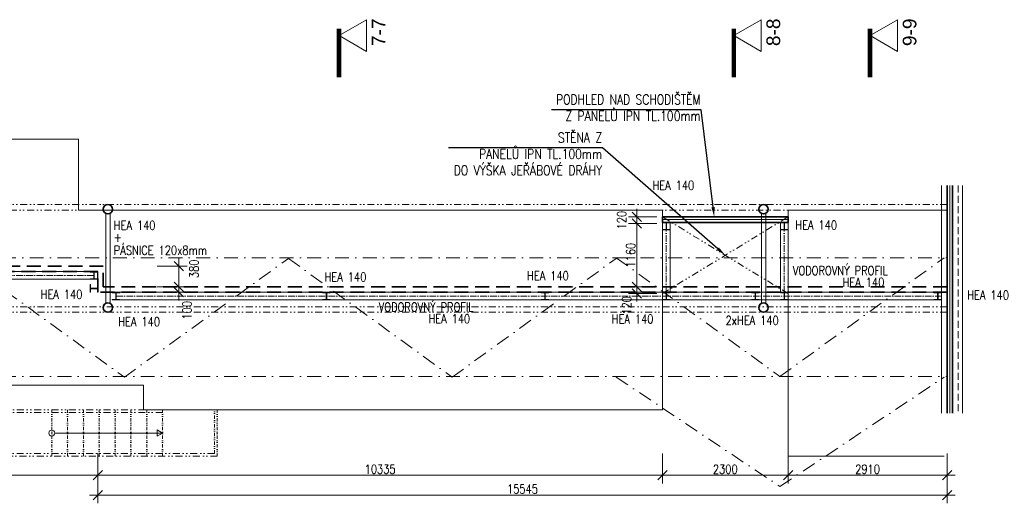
# Model space of a CAD drawing. Header units: millimetres. Extents: x -485339 to 350584, y -1189936 to 0.
# Tile 185 of 256: x 81090 to 99112, y -1145581 to -1136735. Entities that reach past the tile are written whole.
import ezdxf
from ezdxf import colors
from ezdxf.entities.mleader import LeaderData, LeaderLine
from ezdxf.math import Vec2, Vec3

# ---------------------------------------------------------------- set-up
doc = ezdxf.new("R2010")
doc.units = ezdxf.units.MM
doc.header["$LTSCALE"] = 10
for name, pattern in [('ACAD_ISO10W100', [18.5, 12, -3, 0.5, -3]), ('DASHDOT', [25.4, 12.7, -6.35, 0, -6.35]), ('DĚLICÍ2', [15.875, 6.35, -3.175, 0, -3.175, 0, -3.175]), ('ČÁRKOVANÁ', [19.05, 12.7, -6.35]), ('ČÁRKOVANÁ2', [9.525, 6.35, -3.175])]:
    doc.linetypes.add(name, pattern=pattern)
doc.layers.get('Defpoints').update_dxf_attribs({"color": 201})
for name, color, linetype, lineweight in [('N_kóty', 10, 'Continuous', 18), ('N_popis', 10, 'Continuous', 18), ('N_čáry_dělící stěna', 212, 'ČÁRKOVANÁ', 35), ('N_čáry_nad', 10, 'DĚLICÍ2', 18), ('N_čáry_obv.plášt', 212, 'Continuous', 18), ('N_čáry_obv.plášt_obrys', 212, 'Continuous', 35), ('N_čáry_plné', 10, 'Continuous', 18), ('St_popis', 250, 'Continuous', 18), ('St_sloupy_konstrukce haly', 5, 'Continuous', 35), ('St_čáry_nad', 250, 'DĚLICÍ2', 18), ('St_čáry_obrys', 5, 'Continuous', 35), ('St_čáry_osy', 250, 'DASHDOT', 18), ('St_čáry_plné', 250, 'Continuous', 18), ('St_čáry_pod', 250, 'ČÁRKOVANÁ2', 18)]:
    doc.layers.add(name, color=color, linetype=linetype, lineweight=lineweight)
doc.layers.add('N_profily', color=7, linetype='Continuous', lineweight=18, true_color=0x2424ff)
doc.layers.add('N_PROFILY_KOTY', color=7, linetype='Continuous', lineweight=18, true_color=0x2424ff)
doc.styles.add('Andy', font='arial.ttf')
doc.styles.get("Standard").update_dxf_attribs({"font": 'simplex.shx', "width": 0.8})
doc.linetypes.add('ZIGZAG', pattern='A,0.00254,-5.08,[131,ltypeshp.shx,S=5.08,R=0,X=-5.08,Y=0],-10.16,[131,ltypeshp.shx,S=5.08,R=180,X=5.08,Y=0],-5.08', length=20.32254)
doc.dimstyles.new('stavebníM100', dxfattribs={"dimtxt": 165, "dimasz": 170, "dimexe": 150, "dimexo": 100, "dimgap": 30, "dimtad": 1, "dimdec": 0, "dimtxsty": 'Standard', "dimblk": 'OBLIQUE', "dimcen": -2.5, "dimdle": 150, "dimclrd": 256, "dimclre": 256, "dimclrt": 256, "dimadec": 4, "dimazin": 0, "dimtfac": 1, "dimtdec": 0, "dimtmove": 2, "dimatfit": 3, "dimldrblk": 'OBLIQUE', "dimfxl": 400, "dimfxlon": 1, "dimlwd": -1, "dimlwe": -1, "dimarcsym": 0})

# ---------------------------------------------------------------- blocks, each defined once
blk = doc.blocks.new('G$CD8A98CDB')
at = {"layer": 'St_sloupy_konstrukce haly', "color": 250, "lineweight": 18, "ltscale": 2}
for points in [[(-825, 0), (825, 0)], [(-825, -80), (825, -80)]]:
    blk.add_lwpolyline(points, dxfattribs=at)
at = {"layer": 'St_sloupy_konstrukce haly', "ltscale": 2}
for centre in [(-900, -40), (900, -40)]:
    blk.add_circle(centre, 85, dxfattribs=at)
blk = doc.blocks.new('G$C4E362255')
at = {"layer": 'St_čáry_nad', "ltscale": 2}
for points in [[(64782, -4950), (60805, -4950)], [(64782, -5000), (60833, -5000)], [(65732, -5750), (61245, -5750)], [(65782, -5800), (61272, -5800)]]:
    blk.add_lwpolyline(points, dxfattribs=at)
at = {"layer": 'St_čáry_nad'}
for points in [[(62752, -5800), (62752, -4950)], [(63042, -5800), (63042, -4950)], [(63332, -5800), (63332, -4950)], [(63622, -5800), (63622, -4950)], [(63912, -5800), (63912, -4950)], [(64202, -5800), (64202, -4950)], [(64492, -5800), (64492, -4950)], [(64782, -5800), (64782, -4950)], [(65732, -5750), (65732, -4950)], [(65782, -5800), (65782, -4950)]]:
    blk.add_lwpolyline(points, dxfattribs=at)
at = {"layer": 'St_čáry_plné'}
blk.add_lwpolyline([(52930, -4500), (52930, 0), (63240, 0), (63240, -1300), (73930, -1300), (73930, -4950), (64430, -4950), (64430, -4500)], close=True, dxfattribs=at)
blk.add_lwpolyline([(79139, -1300), (76230, -1300), (76230, -5800), (79089, -5800)], dxfattribs=at)
at = {"layer": 'St_čáry_plné', "ltscale": 2}
blk.add_lwpolyline([(62807, -5375), (64782, -5375)], dxfattribs=at)
blk.add_lwpolyline([(64782, -5375), (64681, -5434), (64681, -5316)], close=True, dxfattribs=at)
blk.add_circle((62752, -5375), 54.6, dxfattribs=at)
blk = doc.blocks.new('_OBLIQUE')
at = {"color": 0, "linetype": 'ByBlock'}
blk.add_line((-0.5, -0.5), (0.5, 0.5), dxfattribs=at)
blk = doc.blocks.new('*D7768')
at = {"layer": 'Defpoints', "color": 0}
for p in [(82619, -1141621), (84003, -1141621), (82519, -1141721)]:
    blk.add_point(p, dxfattribs=at)
at = {"layer": 'N_kóty'}
for p, q in [((84003, -1141871), (84003, -1141471)), ((83603, -1141621), (84153, -1141621)), ((83603, -1141721), (84153, -1141721))]:
    blk.add_line(p, q, dxfattribs=at)
at = {"layer": 'N_kóty', "linetype": 'ByBlock', "xscale": 170, "yscale": 170, "zscale": 170}
for p, rotation in [((84003, -1141621), 90), ((84003, -1141721), 270)]:
    blk.add_blockref('_OBLIQUE', p, dxfattribs=dict(at, rotation=rotation))
at = {"layer": 'N_kóty', "insert": (84152, -1142050), "char_height": 165, "attachment_point": 5, "rotation": 90}
blk.add_mtext('100', dxfattribs=at)
blk = doc.blocks.new('*D7769')
at = {"layer": 'Defpoints', "color": 0}
for p in [(82619, -1141242), (84003, -1141242), (82619, -1141621)]:
    blk.add_point(p, dxfattribs=at)
at = {"layer": 'N_kóty'}
for p, q in [((84003, -1141771), (84003, -1141092)), ((83603, -1141242), (84153, -1141242)), ((83603, -1141621), (84153, -1141621))]:
    blk.add_line(p, q, dxfattribs=at)
at = {"layer": 'N_kóty', "linetype": 'ByBlock', "xscale": 170, "yscale": 170, "zscale": 170}
for p, rotation in [((84003, -1141242), 90), ((84003, -1141621), 270)]:
    blk.add_blockref('_OBLIQUE', p, dxfattribs=dict(at, rotation=rotation))
at = {"layer": 'N_kóty', "insert": (84281, -1141292), "char_height": 165, "attachment_point": 5, "rotation": 90}
blk.add_mtext('380', dxfattribs=at)
blk = doc.blocks.new('*D7770')
at = {"layer": 'Defpoints', "color": 0}
for p in [(82519, -1144386), (98064, -1144386), (98064, -1145431)]:
    blk.add_point(p, dxfattribs=at)
at = {"layer": 'N_kóty'}
for p, q in [((82519, -1145031), (82519, -1145581)), ((98064, -1145031), (98064, -1145581)), ((82369, -1145431), (98214, -1145431))]:
    blk.add_line(p, q, dxfattribs=at)
at = {"layer": 'N_kóty', "linetype": 'ByBlock', "xscale": 170, "yscale": 170, "zscale": 170, "rotation": 180}
blk.add_blockref('_OBLIQUE', (82519, -1145431), dxfattribs=at)
at = {"layer": 'N_kóty', "linetype": 'ByBlock', "xscale": 170, "yscale": 170, "zscale": 170}
blk.add_blockref('_OBLIQUE', (98064, -1145431), dxfattribs=at)
at = {"layer": 'N_kóty', "insert": (90292, -1145318), "char_height": 165, "attachment_point": 5}
blk.add_mtext('15545', dxfattribs=at)
blk = doc.blocks.new('*D7771')
at = {"layer": 'Defpoints', "color": 0}
for p in [(95154, -1144266), (98064, -1144266), (95154, -1145069)]:
    blk.add_point(p, dxfattribs=at)
at = {"layer": 'N_kóty'}
for p, q in [((95154, -1144669), (95154, -1145219)), ((98064, -1144669), (98064, -1145219)), ((98214, -1145069), (95004, -1145069))]:
    blk.add_line(p, q, dxfattribs=at)
at = {"layer": 'N_kóty', "linetype": 'ByBlock', "xscale": 170, "yscale": 170, "zscale": 170, "rotation": 180}
blk.add_blockref('_OBLIQUE', (95154, -1145069), dxfattribs=at)
at = {"layer": 'N_kóty', "linetype": 'ByBlock', "xscale": 170, "yscale": 170, "zscale": 170}
blk.add_blockref('_OBLIQUE', (98064, -1145069), dxfattribs=at)
at = {"layer": 'N_kóty', "insert": (96609, -1144957), "char_height": 165, "attachment_point": 5}
blk.add_mtext('2910', dxfattribs=at)
blk = doc.blocks.new('*D7772')
at = {"layer": 'Defpoints', "color": 0}
for p in [(92854, -1144386), (95154, -1144266), (92854, -1145069)]:
    blk.add_point(p, dxfattribs=at)
at = {"layer": 'N_kóty'}
for p, q in [((92854, -1144669), (92854, -1145219)), ((95154, -1144669), (95154, -1145219)), ((95304, -1145069), (92704, -1145069))]:
    blk.add_line(p, q, dxfattribs=at)
at = {"layer": 'N_kóty', "linetype": 'ByBlock', "xscale": 170, "yscale": 170, "zscale": 170, "rotation": 180}
blk.add_blockref('_OBLIQUE', (92854, -1145069), dxfattribs=at)
at = {"layer": 'N_kóty', "linetype": 'ByBlock', "xscale": 170, "yscale": 170, "zscale": 170}
blk.add_blockref('_OBLIQUE', (95154, -1145069), dxfattribs=at)
at = {"layer": 'N_kóty', "insert": (94004, -1144957), "char_height": 165, "attachment_point": 5}
blk.add_mtext('2300', dxfattribs=at)
blk = doc.blocks.new('*D7773')
at = {"layer": 'Defpoints', "color": 0}
for p in [(82519, -1144386), (92854, -1144386), (82519, -1145069)]:
    blk.add_point(p, dxfattribs=at)
at = {"layer": 'N_kóty'}
for p, q in [((82519, -1144669), (82519, -1145219)), ((92854, -1144669), (92854, -1145219)), ((93004, -1145069), (82369, -1145069))]:
    blk.add_line(p, q, dxfattribs=at)
at = {"layer": 'N_kóty', "linetype": 'ByBlock', "xscale": 170, "yscale": 170, "zscale": 170, "rotation": 180}
blk.add_blockref('_OBLIQUE', (82519, -1145069), dxfattribs=at)
at = {"layer": 'N_kóty', "linetype": 'ByBlock', "xscale": 170, "yscale": 170, "zscale": 170}
blk.add_blockref('_OBLIQUE', (92854, -1145069), dxfattribs=at)
at = {"layer": 'N_kóty', "insert": (87687, -1144957), "char_height": 165, "attachment_point": 5}
blk.add_mtext('10335', dxfattribs=at)
blk = doc.blocks.new('*D7774')
at = {"layer": 'Defpoints', "color": 0}
for p in [(71854, -1144017), (82519, -1144386), (71854, -1145069)]:
    blk.add_point(p, dxfattribs=at)
at = {"layer": 'N_kóty'}
for p, q in [((71854, -1144669), (71854, -1145219)), ((82519, -1144669), (82519, -1145219)), ((82669, -1145069), (71704, -1145069))]:
    blk.add_line(p, q, dxfattribs=at)
at = {"layer": 'N_kóty', "linetype": 'ByBlock', "xscale": 170, "yscale": 170, "zscale": 170, "rotation": 180}
blk.add_blockref('_OBLIQUE', (71854, -1145069), dxfattribs=at)
at = {"layer": 'N_kóty', "linetype": 'ByBlock', "xscale": 170, "yscale": 170, "zscale": 170}
blk.add_blockref('_OBLIQUE', (82519, -1145069), dxfattribs=at)
at = {"layer": 'N_kóty', "insert": (77187, -1144957), "char_height": 165, "attachment_point": 5}
blk.add_mtext('10665', dxfattribs=at)
blk = doc.blocks.new('*D7781')
at = {"layer": 'Defpoints', "color": 0}
for p in [(92854, -1140462), (92386, -1141621), (92854, -1141621)]:
    blk.add_point(p, dxfattribs=at)
at = {"layer": 'N_kóty'}
for p, q in [((92386, -1140312), (92386, -1141771)), ((92754, -1140462), (92236, -1140462)), ((92754, -1141621), (92236, -1141621))]:
    blk.add_line(p, q, dxfattribs=at)
at = {"layer": 'N_kóty', "linetype": 'ByBlock', "xscale": 170, "yscale": 170, "zscale": 170}
for p, rotation in [((92386, -1140462), 90), ((92386, -1141621), 270)]:
    blk.add_blockref('_OBLIQUE', p, dxfattribs=dict(at, rotation=rotation))
at = {"layer": 'N_kóty', "insert": (92274, -1141042), "char_height": 165, "attachment_point": 5, "rotation": 90}
blk.add_mtext('1160', dxfattribs=at)
blk = doc.blocks.new('*D7786')
at = {"layer": 'Defpoints', "color": 0}
for p in [(92386, -1140342), (92854, -1140342), (92854, -1140462)]:
    blk.add_point(p, dxfattribs=at)
at = {"layer": 'N_kóty'}
for p, q in [((92386, -1140612), (92386, -1140192)), ((92754, -1140342), (92236, -1140342)), ((92754, -1140462), (92236, -1140462))]:
    blk.add_line(p, q, dxfattribs=at)
at = {"layer": 'N_kóty', "linetype": 'ByBlock', "xscale": 170, "yscale": 170, "zscale": 170}
for p, rotation in [((92386, -1140342), 90), ((92386, -1140462), 270)]:
    blk.add_blockref('_OBLIQUE', p, dxfattribs=dict(at, rotation=rotation))
at = {"layer": 'N_kóty', "insert": (92109, -1140402), "char_height": 165, "attachment_point": 5, "rotation": 90}
blk.add_mtext('120', dxfattribs=at)
blk = doc.blocks.new('*D7787')
at = {"layer": 'Defpoints', "color": 0}
for p in [(92854, -1141621), (92386, -1141741), (92854, -1141741)]:
    blk.add_point(p, dxfattribs=at)
at = {"layer": 'N_kóty'}
for p, q in [((92386, -1141471), (92386, -1141891)), ((92754, -1141621), (92236, -1141621)), ((92754, -1141741), (92236, -1141741))]:
    blk.add_line(p, q, dxfattribs=at)
at = {"layer": 'N_kóty', "linetype": 'ByBlock', "xscale": 170, "yscale": 170, "zscale": 170}
for p, rotation in [((92386, -1141621), 90), ((92386, -1141741), 270)]:
    blk.add_blockref('_OBLIQUE', p, dxfattribs=dict(at, rotation=rotation))
at = {"layer": 'N_kóty', "insert": (92199, -1141961), "char_height": 165, "attachment_point": 5, "rotation": 90}
blk.add_mtext('120', dxfattribs=at)

msp = doc.modelspace()

# ---------------------------------------------------------------- linework, layer by layer
at = {"layer": 'N_profily', "lineweight": 18}
for points in [[(92920.5, -1140450.4), (92920.5, -1140573.4), (92854.5, -1140573.4), (92854.5, -1140581.9), (92994.5, -1140581.9), (92994.5, -1140573.4), (92928.5, -1140573.4), (92928.5, -1140450.4), (92994.5, -1140450.4), (92994.5, -1140441.9), (92854.5, -1140441.9), (92854.5, -1140450.4)], [(95080.5, -1140450.4), (95080.5, -1140573.4), (95014.5, -1140573.4), (95014.5, -1140581.9), (95154.5, -1140581.9), (95154.5, -1140573.4), (95088.5, -1140573.4), (95088.5, -1140450.4), (95154.5, -1140450.4), (95154.5, -1140441.9), (95014.5, -1140441.9), (95014.5, -1140450.4)], [(82445.5, -1141350.4), (82445.5, -1141473.4), (82379.5, -1141473.4), (82379.5, -1141481.9), (82519.5, -1141481.9), (82519.5, -1141473.4), (82453.5, -1141473.4), (82453.5, -1141350.4), (82519.5, -1141350.4), (82519.5, -1141341.9), (82379.5, -1141341.9), (82379.5, -1141350.4)], [(82511.5, -1141350.4), (82511.5, -1141473.4), (82519.5, -1141473.4), (82519.5, -1141350.4)], [(82511, -1141655.5), (82388, -1141655.5), (82388, -1141721.5), (82379.5, -1141721.5), (82379.5, -1141581.5), (82388, -1141581.5), (82388, -1141647.5), (82511, -1141647.5), (82511, -1141581.5), (82519.5, -1141581.5), (82519.5, -1141721.5), (82511, -1141721.5)], [(82850.5, -1141730), (82850.5, -1141853), (82784.5, -1141853), (82784.5, -1141861.5), (82924.5, -1141861.5), (82924.5, -1141853), (82858.5, -1141853), (82858.5, -1141730), (82924.5, -1141730), (82924.5, -1141721.5), (82784.5, -1141721.5), (82784.5, -1141730)], [(86700.5, -1141730), (86700.5, -1141853), (86634.5, -1141853), (86634.5, -1141861.5), (86774.5, -1141861.5), (86774.5, -1141853), (86708.5, -1141853), (86708.5, -1141730), (86774.5, -1141730), (86774.5, -1141721.5), (86634.5, -1141721.5), (86634.5, -1141730)], [(90700.5, -1141730), (90700.5, -1141853), (90634.5, -1141853), (90634.5, -1141861.5), (90774.5, -1141861.5), (90774.5, -1141853), (90708.5, -1141853), (90708.5, -1141730), (90774.5, -1141730), (90774.5, -1141721.5), (90634.5, -1141721.5), (90634.5, -1141730)], [(92920.5, -1141730), (92920.5, -1141853), (92854.5, -1141853), (92854.5, -1141861.5), (92994.5, -1141861.5), (92994.5, -1141853), (92928.5, -1141853), (92928.5, -1141730), (92994.5, -1141730), (92994.5, -1141721.5), (92854.5, -1141721.5), (92854.5, -1141730)], [(94550.5, -1141730), (94550.5, -1141853), (94484.5, -1141853), (94484.5, -1141861.5), (94624.5, -1141861.5), (94624.5, -1141853), (94558.5, -1141853), (94558.5, -1141730), (94624.5, -1141730), (94624.5, -1141721.5), (94484.5, -1141721.5), (94484.5, -1141730)], [(95080.5, -1141730), (95080.5, -1141853), (95014.5, -1141853), (95014.5, -1141861.5), (95154.5, -1141861.5), (95154.5, -1141853), (95088.5, -1141853), (95088.5, -1141730), (95154.5, -1141730), (95154.5, -1141721.5), (95014.5, -1141721.5), (95014.5, -1141730)], [(97890.2, -1141730), (97890.2, -1141853), (97824.2, -1141853), (97824.2, -1141861.5), (97964.2, -1141861.5), (97964.2, -1141853), (97898.2, -1141853), (97898.2, -1141730), (97964.2, -1141730), (97964.2, -1141721.5), (97824.2, -1141721.5), (97824.2, -1141730)]]:
    msp.add_lwpolyline(points, close=True, dxfattribs=at)
for points in [[(92854.5, -1141721.5), (92854.5, -1140450.4)], [(92994.5, -1141721.5), (92994.5, -1140450.4)], [(95014.5, -1141721.5), (95014.5, -1140450.4)], [(95154.5, -1141721.5), (95154.5, -1140450.4)], [(70784.5, -1141341.9), (82519.5, -1141341.9)], [(70784.5, -1141481.9), (82379.5, -1141481.9)], [(82924.5, -1141721.5), (97924.1, -1141721.5)], [(82924.5, -1141861.5), (97924.1, -1141861.5)]]:
    msp.add_lwpolyline(points, dxfattribs=at)
at = {"layer": 'N_profily', "linetype": 'ACAD_ISO10W100', "lineweight": 18}
for points in [[(92924.5, -1141721.5), (92924.5, -1140450.4)], [(95084.5, -1141721.5), (95084.5, -1140450.4)], [(70850.5, -1141412), (82445.5, -1141412)], [(82858.5, -1141791.5), (97990.1, -1141791.5)]]:
    msp.add_lwpolyline(points, dxfattribs=at)
at = {"layer": 'N_čáry_dělící stěna', "ltscale": 2}
for points in [[(82619.5, -1141241.9), (17019.5, -1141241.9)], [(82619.5, -1141621.5), (82619.5, -1141241.9)], [(82519.5, -1141341.9), (16919.5, -1141341.9)], [(82519.5, -1141721.5), (82519.5, -1141341.9)], [(98064.1, -1141621.5), (82619.5, -1141621.5)], [(98064.1, -1141721.5), (82519.5, -1141721.5)]]:
    msp.add_lwpolyline(points, dxfattribs=at)
at = {"layer": 'N_čáry_nad', "ltscale": 2}
for points in [[(92854.5, -1141744.5), (95154.5, -1140341.9)], [(95154.5, -1141744.5), (92854.5, -1140341.9)]]:
    msp.add_lwpolyline(points, dxfattribs=at)
at = {"layer": 'N_čáry_obv.plášt', "linetype": 'ZIGZAG', "ltscale": 0.8}
for points in [[(98114.2, -1139766.3), (98114.2, -1143929.3)], [(92854.5, -1140391.9), (95154.5, -1140391.9)]]:
    msp.add_lwpolyline(points, dxfattribs=at)
at = {"layer": 'N_čáry_obv.plášt_obrys'}
for points in [[(98064.2, -1139766.3), (98064.2, -1143929.3)], [(98161.1, -1139766.3), (98161.1, -1143929.3)]]:
    msp.add_lwpolyline(points, dxfattribs=at)
msp.add_lwpolyline([(95154.5, -1140341.9), (92854.5, -1140341.9), (92854.5, -1140441.9), (95154.5, -1140441.9)], close=True, dxfattribs=at)
at = {"layer": 'N_čáry_plné', "ltscale": 2}
msp.add_lwpolyline([(98344.2, -1139766.3), (98344.2, -1143929.3)], dxfattribs=at)
at = {"layer": 'St_popis'}
for points in [[(86935.6, -1137025.4), (87437.9, -1137315.4), (87437.9, -1136735.4)], [(94160, -1137025.4), (94662.2, -1137315.4), (94662.2, -1136735.4)], [(96654.5, -1137025.4), (97156.8, -1137315.4), (97156.8, -1136735.4)]]:
    msp.add_lwpolyline(points, close=True, dxfattribs=at)
at = {"layer": 'St_popis', "linetype": 'DASHDOT', "ltscale": 2, "const_width": 83.3}
for points in [[(86935.6, -1136896.5), (86935.6, -1137787.7)], [(94160, -1136896.5), (94160, -1137787.7)], [(96654.5, -1136896.5), (96654.5, -1137787.7)]]:
    msp.add_lwpolyline(points, dxfattribs=at)
at = {"layer": 'St_čáry_nad', "ltscale": 2}
for points in [[(98064.2, -1140116.6), (2009.5, -1140116.6)], [(95331.7, -1140216.6), (2009.5, -1140216.6)], [(98064.2, -1141986.6), (2009.5, -1141986.6)], [(98064.2, -1142086.6), (2009.5, -1142086.6)]]:
    msp.add_lwpolyline(points, dxfattribs=at)
at = {"layer": 'St_čáry_osy', "ltscale": 2}
for points in [[(2009.5, -1141101.6), (98064.2, -1141088.7)], [(80009.5, -1141101.6), (83005.2, -1143274.1), (86009.5, -1141101.6)], [(86009.5, -1141101.6), (89005.2, -1143274.1), (92009.5, -1141101.6)], [(92009.5, -1141089.5), (95005.2, -1143262), (98010.5, -1141089.5)], [(2009.5, -1143274.1), (98064.2, -1143261.2)], [(92009.5, -1143274.1), (95005.2, -1145274.1), (98010.5, -1143274.1)]]:
    msp.add_lwpolyline(points, dxfattribs=at)
at = {"layer": 'St_čáry_plné', "ltscale": 2}
msp.add_lwpolyline([(97964.2, -1139766.3), (97964.2, -1143929.3)], dxfattribs=at)
at = {"layer": 'St_čáry_pod', "ltscale": 2}
msp.add_lwpolyline([(98264.2, -1139766.3), (98264.2, -1143929.3)], dxfattribs=at)

# ---------------------------------------------------------------- block references
at = {"layer": 'St_sloupy_konstrukce haly', "ltscale": 2, "rotation": 90}
for p in [(82664.5, -1141101.6), (94664.5, -1141101.6)]:
    msp.add_blockref('G$CD8A98CDB', p, dxfattribs=at)
at = {"layer": 'St_čáry_obrys'}
msp.add_blockref('G$C4E362255', (18924.5, -1138921.9), dxfattribs=at)

# ---------------------------------------------------------------- texts
at = {"layer": 'N_PROFILY_KOTY', "lineweight": 18, "width": 0.8}
for s, p in [('HEA 140', (92672.7, -1139847.6)), ('HEA 140', (82811.5, -1140580.5)), ('HEA 140', (95286.7, -1140575.6)), ('+', (82811.5, -1140797)), ('PÁSNICE 120x8mm', (82811.5, -1141035.5)), ('HEA 140', (90376.7, -1141502.1)), ('VODOROVNÝ PROFIL', (95241.7, -1141406.6)), ('HEA 140', (86670.7, -1141525.6)), ('HEA 140', (96151.7, -1141620.1)), ('HEA 140', (81473.2, -1141842.1)), ('HEA 140', (98433.7, -1141856.1)), ('VODOROVNÝ PROFIL', (87661.5, -1142075.5)), ('HEA 140', (82893.7, -1142343.1)), ('HEA 140', (88571.5, -1142289)), ('HEA 140', (91926.2, -1142290.6)), ('2xHEA 140', (94009.5, -1142319.5))]:
    msp.add_text(s, height=165, dxfattribs=at).set_placement(p)
at = {"layer": 'St_popis', "style": 'Andy'}
for s, p in [('7-7', (87783.9, -1137218.5)), ('8-8', (95008.2, -1137218.5)), ('9-9', (97502.8, -1137218.5))]:
    msp.add_text(s, height=250, rotation=90, dxfattribs=at).set_placement(p)

# ---------------------------------------------------------------- dimensions: what is measured, and where the dimension line sits
at = {"layer": 'N_kóty'}
for base, p2, picture, middle in [((92386.5, -1140341.9), (92854.5, -1140341.9), '*D7786', (92109, -1140401.9)), ((92386.5, -1141621.5), (92854.5, -1141621.5), '*D7781', (92274, -1141041.7))]:
    dim = msp.add_linear_dim(base=base, p1=(92854.5, -1140461.9), p2=p2, angle=90, dimstyle='stavebníM100', dxfattribs=at)
    dim.commit()
    dim.dimension.update_dxf_attribs({"geometry": picture, "text_midpoint": middle})
for base, p1, p2, picture, middle in [((84003.2, -1141241.9), (82619.5, -1141621.5), (82619.5, -1141241.9), '*D7769', (84281, -1141292.1)), ((84003.2, -1141621.5), (82519.5, -1141721.5), (82619.5, -1141621.5), '*D7768', (84151.6, -1142050.4)), ((92386.5, -1141741.5), (92854.5, -1141621.5), (92854.5, -1141741.5), '*D7787', (92198.9, -1141960.7))]:
    dim = msp.add_linear_dim(base=base, p1=p1, p2=p2, angle=90, dimstyle='stavebníM100', dxfattribs=at)
    dim.commit()
    dim.dimension.update_dxf_attribs({"geometry": picture, "text_midpoint": middle, "dimtype": 160})
for base, p1, p2, picture, middle in [((71854.5, -1145069.2), (82519.5, -1144386.1), (71854.5, -1144016.6), '*D7774', (77187, -1144956.7)), ((82519.5, -1145069.2), (92854.5, -1144386.1), (82519.5, -1144386.1), '*D7773', (87687, -1144956.7)), ((92854.5, -1145069.2), (95154.5, -1144266.1), (92854.5, -1144386.1), '*D7772', (94004.5, -1144956.7)), ((95154.5, -1145069.2), (98064.1, -1144266.1), (95154.5, -1144266.1), '*D7771', (96609.3, -1144956.7))]:
    dim = msp.add_linear_dim(base=base, p1=p1, p2=p2, dimstyle='stavebníM100', dxfattribs=at)
    dim.commit()
    dim.dimension.update_dxf_attribs({"geometry": picture, "text_midpoint": middle})
dim = msp.add_linear_dim(base=(98064.1, -1145430.9), p1=(82519.5, -1144386.1), p2=(98064.1, -1144386.1), dimstyle='stavebníM100', override={"dimtxsty": 'Standard', "dimldrblk": 'OBLIQUE'}, dxfattribs=at)
dim.commit()
dim.dimension.update_dxf_attribs({"geometry": '*D7770', "text_midpoint": (90291.8, -1145318.4)})

# ---------------------------------------------------------------- leaders
at = {"layer": 'N_popis'}
ml = msp.add_multileader_mtext('Standard', dxfattribs=at)
ml.set_content('PODHLED NAD SCHODIŠTĚM\\PZ PANELŮ IPN TL.100mm ')
ml.set_leader_properties()
ml.build(insert=Vec2(0, 0))
ml.multileader.update_dxf_attribs({"text_left_attachment_type": 6, "text_right_attachment_type": 6, "arrow_head_size": 180})
ctx = ml.context
ctx.base_point, ctx.char_height, ctx.arrow_head_size, ctx.plane_origin = Vec3(90582.4, -1138382.9), 180, 180, Vec3(94341.8, -1137418.6)
ctx.left_attachment, ctx.right_attachment, ctx.text_align_type = 6, 6, 2
notes = []
notes.append((ctx, [(0, (1, 1, 0), (93563.5, -1138382.9), (-1, 0), 8, [(0, [(93802, -1140341.9)], 0, [])])]))
ctx.mtext.insert, ctx.mtext.alignment, ctx.mtext.flow_direction = Vec3(93553.5, -1138105.2), 3, 5
ml = msp.add_multileader_mtext('Standard', dxfattribs=at)
ml.set_content('STĚNA Z\\PPANELŮ IPN TL.100mm\\PDO VÝŠKA JEŘÁBOVÉ DRÁHY ')
ml.set_leader_properties()
ml.build(insert=Vec2(0, 0))
ml.multileader.update_dxf_attribs({"text_left_attachment_type": 6, "text_right_attachment_type": 6, "arrow_head_size": 180})
ctx = ml.context
ctx.base_point, ctx.char_height, ctx.arrow_head_size, ctx.plane_origin = Vec3(88559.4, -1139079.3), 180, 180, Vec3(92538.3, -1138114.9)
ctx.left_attachment, ctx.right_attachment, ctx.text_align_type = 6, 6, 2
notes.append((ctx, [(0, (1, 1, 0), (91760, -1139079.3), (-1, 0), 8, [(0, [(94004.5, -1141043.2)], 0, [])])]))
ctx.mtext.insert, ctx.mtext.alignment, ctx.mtext.flow_direction = Vec3(91750, -1138801.6), 3, 5
for ctx, leaders in notes:
    for number, flags, end, landing, length, lines in leaders:
        leader = LeaderData()
        leader.index, (leader.has_last_leader_line, leader.has_dogleg_vector, leader.attachment_direction) = number, flags
        leader.last_leader_point, leader.dogleg_vector, leader.dogleg_length = Vec3(end), Vec3(landing), length
        for number, points, colour, breaks in lines:
            line = LeaderLine()
            line.index, line.vertices, line.color, line.breaks = number, Vec3.list(points), colors.encode_raw_color(colour), breaks
            leader.lines.append(line)
        ctx.leaders.append(leader)

doc.saveas('drawing.dxf')
